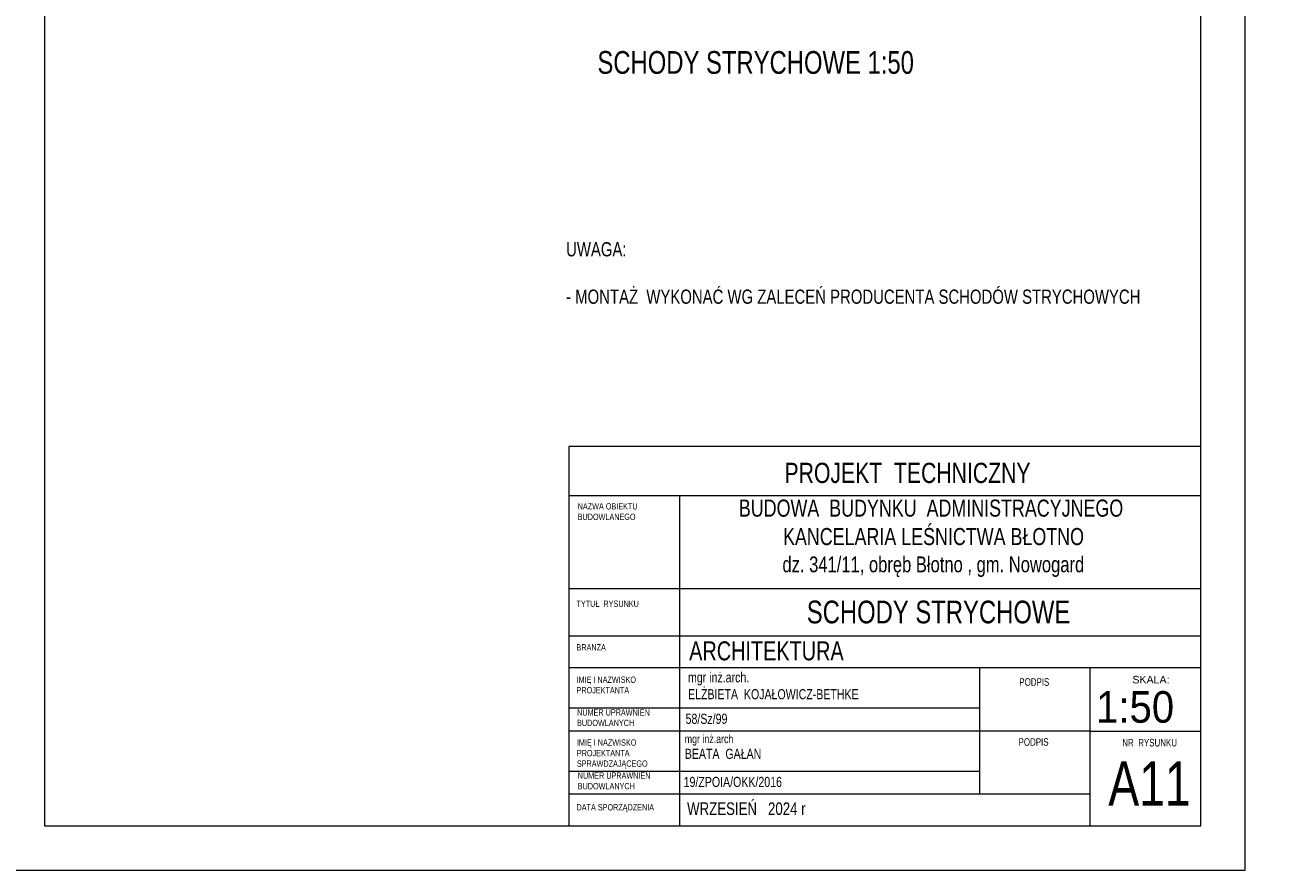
# Model space of a CAD drawing. Header units: inches. Extents: x 53216 to 117387, y -66787 to -22834.
# Tile 60 of 256: x 60238 to 61224, y -31069 to -30400. Entities that reach past the tile are written whole.
import ezdxf
from ezdxf.enums import TextEntityAlignment as Align

# ---------------------------------------------------------------- set-up
doc = ezdxf.new("R2010")
doc.units = ezdxf.units.IN
doc.header["$MEASUREMENT"] = 0
doc.layers.add('A--tabelka rysunku', color=7, linetype='Continuous', lineweight=0)
doc.layers.add('p--zestawienie stolarki', color=9, linetype='Continuous', lineweight=0)
doc.styles.add('1-500', font='arial.ttf', dxfattribs={"width": 0.75, "height": 1.25})
doc.styles.add('Arial narrow', font='arial.ttf', dxfattribs={"width": 0.75})
doc.styles.get("Standard").update_dxf_attribs({"font": 'arial.ttf', "width": 0.75})
doc.styles.add('STYL-1', font='arial.ttf', dxfattribs={"width": 0.75})

msp = doc.modelspace()

# ---------------------------------------------------------------- linework, layer by layer
at = {"layer": 'A--tabelka rysunku', "linetype": 'Continuous'}
for p, q in [((61168.926, -30733.64), (60668.926, -30733.64)), ((61168.926, -30772.703), (60668.926, -30772.703)), ((60756.426, -30772.703), (60756.426, -31033.64)), ((61168.926, -30846.14), (60668.926, -30846.14)), ((61168.926, -30846.14), (60668.926, -30846.14)), ((61168.926, -30883.64), (60668.926, -30883.64)), ((61168.926, -30908.64), (60668.926, -30908.64)), ((60993.926, -31008.64), (60993.926, -30908.64)), ((61081.426, -31033.64), (61081.426, -30908.64)), ((60993.926, -30940.64), (60668.926, -30940.64)), ((61081.426, -30958.64), (60668.926, -30958.64)), ((61081.426, -30958.64), (61168.926, -30958.64)), ((60993.926, -30990.64), (60668.926, -30990.64)), ((61081.426, -31008.64), (60668.926, -31008.64))]:
    msp.add_line(p, q, dxfattribs=at)
for points in [[(60153.926, -31068.64), (61203.926, -31068.64), (61203.926, -29583.64), (60153.926, -29583.64)], [(60253.926, -31033.64), (61168.926, -31033.64), (61168.926, -29618.64), (60253.926, -29618.64)], [(60668.926, -31033.64), (61168.926, -31033.64), (61168.926, -30733.64), (60668.926, -30733.64)]]:
    msp.add_lwpolyline(points, close=True, dxfattribs=at)

# ---------------------------------------------------------------- texts
at = {"layer": 'A--tabelka rysunku', "linetype": 'Continuous', "style": 'Arial narrow'}
msp.add_text('SKALA:', height=6, dxfattribs=at).set_placement((61114.787, -30914.975), align=Align.TOP_LEFT)
at = {"layer": 'A--tabelka rysunku', "linetype": 'Continuous', "style": 'Arial narrow', "width": 0.908571}
msp.add_text('1:50', height=25, dxfattribs=at).set_placement((61086.05, -30927.076), align=Align.TOP_LEFT)
at = {"layer": 'A--tabelka rysunku', "linetype": 'Continuous'}
for s, insert, char_height, width, attachment_point, style in [('SCHODY STRYCHOWE 1:50', (60816.688, -30420.715), 18, 453.13316, 2, 'STYL-1'), ('PROJEKT  TECHNICZNY', (60936.832, -30746.428), 16, 627.98218, 2, 'Arial narrow'), ('NAZWA OBIEKTU\\PBUDOWLANEGO', (60675.851, -30778.378), 5, 277.17637, 1, 'Arial narrow'), ('TYTUŁ  RYSUNKU', (60674.945, -30855.409), 5, 277.17637, 1, 'Arial narrow'), ('SCHODY STRYCHOWE', (60961.372, -30855.479), 18, 453.13316, 2, 'STYL-1'), ('BRANŻA', (60674.945, -30889.915), 5, 277.17637, 1, 'Arial narrow'), ('\\pxql;ARCHITEKTURA ', (61078.08, -30887.713), 15, 627.98218, 2, 'Arial narrow'), ('IMIĘ I NAZWISKO \\PPROJEKTANTA', (60674.945, -30915.523), 5, 277.17637, 1, 'Arial narrow'), ('PODPIS ', (61025.279, -30916.86), 6, 277.17637, 1, 'Arial narrow'), ('NUMER UPRAWNIEŃ \\PBUDOWLANYCH', (60675.39, -30941.386), 5, 277.17637, 1, 'Arial narrow'), ('\\P58/Sz/99', (60761.24, -30931.62), 8, 277.17637, 1, 'Arial narrow'), ('{\\H0.8333x;mgr inż.arch\\P}BEATA  GAŁAN    \\P    ', (60760.585, -30961.532), 8, 219.89178, 1, 'Arial narrow'), ('IMIĘ I NAZWISKO \\PPROJEKTANTA\\PSPRAWDZAJĄCEGO', (60675.23, -30965.252), 5, 277.17637, 1, 'Arial narrow'), ('PODPIS  ', (61024.71, -30964.313), 6, 277.17637, 1, 'Arial narrow'), ('NR  RYSUNKU', (61106.772, -30964.851), 6, 72.14614, 1, 'Arial narrow'), ('NUMER UPRAWNIEŃ \\PBUDOWLANYCH', (60675.91, -30991.403), 5, 277.17637, 1, 'Arial narrow'), ('A11', (61095.686, -30982.702), 35, 65.0967, 1, 'Arial narrow'), (' 19/ZPOIA/OKK/2016\\P       ', (60757.357, -30994.903), 8, 219.89178, 1, 'Arial narrow'), ('DATA SPORZĄDZENIA', (60674.945, -31016.464), 5, 277.17637, 1, 'Arial narrow')]:
    msp.add_mtext(s, dxfattribs=dict(at, insert=insert, char_height=char_height, width=width, attachment_point=attachment_point, style=style))
at = {"layer": 'A--tabelka rysunku'}
for s, insert, char_height, width, attachment_point, style in [('{\\H0.75x;BUDOWA  BUDYNKU  ADMINISTRACYJNEGO\\P KANCELARIA LEŚNICTWA BŁOTNO\\P\\H0.9259x; dz. 341/11, obręb Błotno , gm. Nowogard}', (60955.435, -30775.537), 18, 597.29156, 2, '1-500'), ('WRZESIEŃ   2024 r', (60762.429, -31015.068), 10, 277.17637, 1, 'Arial narrow')]:
    msp.add_mtext(s, dxfattribs=dict(at, insert=insert, char_height=char_height, width=width, attachment_point=attachment_point, style=style))
at = {"layer": 'A--tabelka rysunku', "linetype": 'Continuous', "insert": (60763.139, -30912.163), "char_height": 8, "width": 277.17637, "attachment_point": 1}
msp.add_mtext('{\\W0.75;mgr inż.arch.\\PELŻBIETA  KOJAŁOWICZ-BETHKE}', dxfattribs=at)
at = {"layer": 'p--zestawienie stolarki', "insert": (60666.703, -30571.883), "char_height": 11.25, "width": 973.16741, "attachment_point": 1}
msp.add_mtext('UWAGA:\\P\\P- MONTAŻ  WYKONAĆ WG ZALECEŃ PRODUCENTA SCHODÓW STRYCHOWYCH', dxfattribs=at)

doc.saveas('drawing.dxf')
